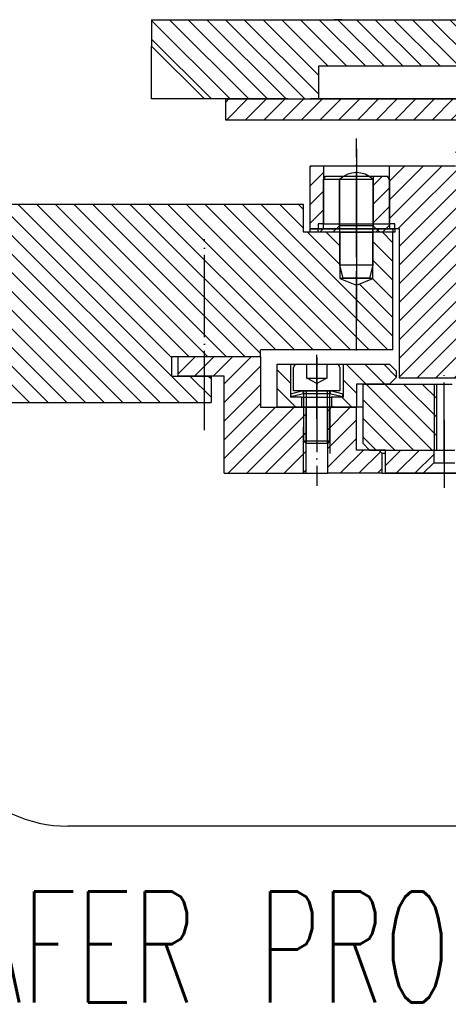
# Model space of a CAD drawing. Extents: x -1765 to 4890, y -3481 to 1222.
# Tile 24 of 98: x 804 to 869, y -2591 to -2442. Entities that reach past the tile are written whole.
import ezdxf

# ---------------------------------------------------------------- set-up
doc = ezdxf.new("R2010")
doc.units = 0
doc.linetypes.add('DASHED', pattern=[15, 7, -8])
doc.linetypes.add('DOT_CENTER', pattern=[14, 12, -1, 0, -1])
doc.layers.add('1', color=7, linetype='CONTINUOUS')
doc.styles.add('CONVERTER_1', font='txt.shx', dxfattribs={"width": 0.63})
pattern_1 = [(45, (0, 0), (-1.414213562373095, 1.4142135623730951), [])]
pattern_2 = [(135, (0, 0), (-1.4142135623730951, -1.414213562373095), [])]

# ---------------------------------------------------------------- blocks, each defined once
blk = doc.blocks.new('PC_STIFF_S__57', base_point=(1392.141215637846, -3662.945733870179))
at = {"layer": '1', "linetype": 'CONTINUOUS'}
h = blk.add_hatch(dxfattribs=at)
h.set_pattern_fill('USER', color=5, scale=2, angle=135, pattern_type=0)
h.set_pattern_definition(pattern_2)
h.paths.add_polyline_path([(855.9999999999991, -2496.951241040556), (867.099999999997, -2496.951241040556), (867.099999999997, -2506.951241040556), (856.9999999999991, -2506.951241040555), (855.9999999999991, -2505.951241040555)])
at = {"layer": '1', "color": 5, "linetype": 'DOT_CENTER'}
blk.add_line((868.299999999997, -2508.713569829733), (868.299999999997, -2495.258500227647), dxfattribs=at)
at = {"layer": '1', "color": 5, "linetype": 'CONTINUOUS'}
for p, q in [((855.9999999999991, -2505.951241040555), (855.9999999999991, -2496.951241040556)), ((855.9999999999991, -2496.951241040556), (867.099999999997, -2496.951241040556)), ((866.8000000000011, -2506.951241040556), (866.8000000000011, -2496.951241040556)), ((867.099999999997, -2496.951241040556), (869.499999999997, -2496.951241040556)), ((867.099999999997, -2496.951241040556), (867.099999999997, -2506.951241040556)), ((856.9999999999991, -2506.951241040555), (855.9999999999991, -2505.951241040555)), ((856.9999999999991, -2506.951241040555), (867.099999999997, -2506.951241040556)), ((867.099999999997, -2506.951241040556), (869.499999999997, -2506.951241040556))]:
    blk.add_line(p, q, dxfattribs=at)
blk = doc.blocks.new('SV_PROBECARD__58', base_point=(1403.591179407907, -3362.453899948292))
at = {"layer": '1', "linetype": 'CONTINUOUS'}
h = blk.add_hatch(dxfattribs=at)
h.set_pattern_fill('USER', color=1, scale=2, angle=45, pattern_type=0)
h.set_pattern_definition(pattern_1)
h.paths.add_polyline_path([(866.6999999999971, -2506.951241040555), (859.4000000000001, -2506.951241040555), (859.4000000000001, -2510.451241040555), (865.099999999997, -2510.451241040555), (866.6999999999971, -2508.851241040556)])
at = {"layer": '1', "color": 1, "linetype": 'DOT_CENTER'}
blk.add_line((868.299999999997, -2502.379786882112), (868.299999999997, -2512.654376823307), dxfattribs=at)
at = {"layer": '1', "color": 1, "linetype": 'CONTINUOUS'}
for p, q in [((859.4000000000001, -2510.451241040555), (859.4000000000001, -2506.951241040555)), ((859.4000000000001, -2506.951241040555), (866.6999999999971, -2506.951241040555)), ((866.6999999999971, -2506.951241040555), (866.6999999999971, -2508.851241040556)), ((866.6999999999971, -2506.951241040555), (869.8999999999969, -2506.951241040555)), ((866.6999999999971, -2508.851241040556), (865.099999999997, -2510.451241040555)), ((866.6999999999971, -2508.851241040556), (869.8999999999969, -2508.851241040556)), ((865.099999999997, -2510.451241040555), (859.4000000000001, -2510.451241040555)), ((871.499999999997, -2510.451241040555), (865.099999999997, -2510.451241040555))]:
    blk.add_line(p, q, dxfattribs=at)
at = {"layer": '1'}
blk.add_blockref('PC_STIFF_S__57', (1392.141215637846, -3662.945733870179), dxfattribs=at)
blk = doc.blocks.new('ISO_PLATE_POGOTOWER__85', base_point=(843, -2481.018994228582))
at = {"layer": '1', "linetype": 'CONTINUOUS'}
h = blk.add_hatch(dxfattribs=at)
h.set_pattern_fill('USER', color=3, scale=2, angle=45, pattern_type=0)
h.set_pattern_definition(pattern_1)
h.paths.add_polyline_path([(852.5, -2473.451241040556), (848, -2473.451241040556), (848, -2473.951241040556), (852.5, -2473.951241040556)])
h = blk.add_hatch(dxfattribs=at)
h.set_pattern_fill('USER', color=3, scale=2, angle=45, pattern_type=0)
h.set_pattern_definition(pattern_1)
h.paths.add_polyline_path([(860.4999999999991, -2473.451241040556), (857.5, -2473.451241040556), (857.5, -2473.951241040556), (860.4999999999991, -2473.951241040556)])
at = {"layer": '1', "color": 3, "linetype": 'DOT_CENTER'}
blk.add_line((855, -2470.233238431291), (855, -2477.980839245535), dxfattribs=at)
at = {"layer": '1', "color": 3, "linetype": 'CONTINUOUS'}
for p, q in [((848, -2473.451241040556), (852.5, -2473.451241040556)), ((848, -2473.951241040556), (848, -2473.451241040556)), ((852.5, -2473.951241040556), (848, -2473.951241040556)), ((852.5, -2473.951241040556), (852.5, -2473.451241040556)), ((852.5, -2473.451241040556), (857.5, -2473.451241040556)), ((857.5, -2473.951241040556), (852.5, -2473.951241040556)), ((857.5, -2473.951241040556), (857.5, -2473.451241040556)), ((857.5, -2473.451241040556), (860.4999999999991, -2473.451241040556)), ((860.4999999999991, -2473.951241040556), (857.5, -2473.951241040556)), ((860.4999999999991, -2473.451241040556), (860.4999999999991, -2473.951241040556))]:
    blk.add_line(p, q, dxfattribs=at)
blk = doc.blocks.new('ISOLATOR_SCR__88', base_point=(1058.824297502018, -3308.421955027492))
at = {"layer": '1', "linetype": 'CONTINUOUS'}
h = blk.add_hatch(dxfattribs=at)
h.set_pattern_fill('USER', color=1, scale=2, angle=45, pattern_type=0)
h.set_pattern_definition([(45, (80.35776740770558, 438.5699402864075), (-1.414213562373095, 1.4142135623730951), [])])
h.paths.add_polyline_path([(860, -2465.970856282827), (860, -2473.451241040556), (860.8, -2473.451241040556), (860.8, -2473.951241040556), (858.55, -2473.951241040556), (857.55, -2472.951241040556), (857.55, -2465.451241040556), (859.7, -2465.451241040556)])
at = {"layer": '1', "color": 1, "linetype": 'DOT_CENTER'}
for p, q in [((855, -2464.34774962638), (855, -2465.951241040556)), ((855, -2465.451241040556), (855, -2465.970856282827)), ((855, -2465.970856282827), (855, -2472.951241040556)), ((855, -2472.951241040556), (855, -2473.951241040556)), ((855, -2474.451241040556), (855, -2477.415701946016))]:
    blk.add_line(p, q, dxfattribs=at)
at = {"layer": '1', "color": 1, "linetype": 'CONTINUOUS'}
for p, q in [((850, -2465.970856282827), (850.3, -2465.451241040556)), ((855, -2465.970856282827), (850, -2465.970856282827)), ((850, -2473.451241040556), (850, -2465.970856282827)), ((850.3, -2465.451241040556), (852.45, -2465.451241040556)), ((852.45, -2465.451241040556), (855, -2465.451241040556)), ((855, -2465.970856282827), (855, -2465.451241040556)), ((855, -2465.451241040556), (857.55, -2465.451241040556)), ((855, -2472.951241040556), (855, -2465.970856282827)), ((857.55, -2465.451241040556), (857.55, -2472.951241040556)), ((857.55, -2465.451241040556), (859.7, -2465.451241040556)), ((860, -2465.970856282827), (859.7, -2465.451241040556)), ((860, -2465.970856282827), (860, -2473.451241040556)), ((849.2, -2473.951241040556), (849.2, -2473.451241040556)), ((849.2, -2473.451241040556), (850, -2473.451241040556)), ((851.45, -2473.951241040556), (849.2, -2473.951241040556)), ((855, -2473.451241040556), (850, -2473.451241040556)), ((855, -2473.951241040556), (851.45, -2473.951241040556)), ((857.55, -2472.951241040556), (855, -2472.951241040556)), ((855, -2473.951241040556), (855, -2472.951241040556)), ((858.55, -2473.951241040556), (855, -2473.951241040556)), ((858.55, -2473.951241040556), (857.55, -2472.951241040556)), ((860.8, -2473.951241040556), (858.55, -2473.951241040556)), ((860, -2473.451241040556), (860.8, -2473.451241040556)), ((860.8, -2473.451241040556), (860.8, -2473.951241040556))]:
    blk.add_line(p, q, dxfattribs=at)
at = {"layer": '1', "color": 1, "linetype": 'DASHED'}
for p, q in [((852.45, -2472.951241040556), (852.45, -2465.451241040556)), ((852.45, -2472.951241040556), (851.45, -2473.951241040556)), ((855, -2472.951241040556), (852.45, -2472.951241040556))]:
    blk.add_line(p, q, dxfattribs=at)
blk = doc.blocks.new('SV_POGOTOWER__90', base_point=(1283.824297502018, -3337.478711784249))
at = {"layer": '1', "linetype": 'CONTINUOUS'}
h = blk.add_hatch(dxfattribs=at)
h.set_pattern_fill('USER', color=4, scale=2, angle=45, pattern_type=0)
h.set_pattern_definition(pattern_1)
h.paths.add_polyline_path([(880.240000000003, -2459.951241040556), (870, -2459.951241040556), (870, -2463.951241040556), (860, -2463.951241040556), (860, -2472.651241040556), (860.8, -2472.651241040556), (860.799999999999, -2473.451241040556), (861.4999999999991, -2473.451241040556), (861.4999999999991, -2496.051241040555), (871.599999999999, -2496.051241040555), (871.5999999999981, -2503.951241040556), (873.602604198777, -2503.951241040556), (873.602604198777, -2499.951241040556), (873.602604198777, -2497.951241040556), (874.402604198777, -2497.451241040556), (875.202604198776, -2497.951241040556), (875.202604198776, -2499.951241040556), (875.202604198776, -2503.951241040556), (880.240000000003, -2503.951241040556), (880.240000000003, -2496.751241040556), (880.940000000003, -2496.251241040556), (881.640000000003, -2496.751241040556), (881.640000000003, -2503.951241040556), (885.3200000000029, -2503.951241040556), (885.3200000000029, -2496.751241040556), (886.0200000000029, -2496.251241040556), (886.720000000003, -2496.751241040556), (886.720000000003, -2503.951241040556), (890.400000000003, -2503.951241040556), (890.400000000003, -2496.751241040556), (891.1000000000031, -2496.251241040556), (891.8000000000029, -2496.751241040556), (891.8000000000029, -2503.951241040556), (896.3800000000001, -2503.951241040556), (896.3800000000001, -2496.751241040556), (897.0799999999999, -2496.251241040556), (897.78, -2496.751241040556), (897.78, -2503.951241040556), (898.28, -2503.951241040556), (898.28, -2459.951241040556), (897.78, -2459.951241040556), (897.78, -2466.751241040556), (897.0799999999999, -2467.251241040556), (896.3800000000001, -2466.751241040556), (896.3800000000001, -2459.951241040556), (891.8000000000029, -2459.951241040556), (891.8000000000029, -2466.751241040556), (891.1000000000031, -2467.251241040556), (890.400000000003, -2466.751241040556), (890.400000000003, -2459.951241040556), (886.720000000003, -2459.951241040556), (886.720000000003, -2466.751241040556), (886.0200000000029, -2467.251241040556), (885.3200000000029, -2466.751241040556), (885.3200000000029, -2459.951241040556), (881.640000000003, -2459.951241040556), (881.640000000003, -2466.751241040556), (880.940000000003, -2467.251241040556), (880.240000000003, -2466.751241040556)])
h = blk.add_hatch(dxfattribs=at)
h.set_pattern_fill('USER', color=4, scale=2, angle=45, pattern_type=0)
h.set_pattern_definition(pattern_1)
h.paths.add_polyline_path([(850, -2463.951241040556), (848, -2463.951241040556), (848, -2473.451241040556), (849.2, -2473.451241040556), (849.2, -2472.651241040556), (850, -2472.651241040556)])
at = {"layer": '1', "color": 4, "linetype": 'DOT_CENTER'}
blk.add_line((855, -2476.714627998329), (855, -2459.748735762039), dxfattribs=at)
at = {"layer": '1', "color": 4, "linetype": 'CONTINUOUS'}
for p, q in [((848, -2473.451241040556), (848, -2463.951241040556)), ((850, -2463.951241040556), (848, -2463.951241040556)), ((857.5, -2463.951241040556), (850, -2463.951241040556)), ((850, -2463.951241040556), (850, -2472.651241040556)), ((860, -2463.951241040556), (857.5, -2463.951241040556)), ((870, -2463.951241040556), (860, -2463.951241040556)), ((860, -2472.651241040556), (860, -2463.951241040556)), ((850, -2472.651241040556), (849.2, -2472.651241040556)), ((849.2, -2472.651241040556), (849.2, -2473.451241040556)), ((850, -2472.651241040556), (860, -2472.651241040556)), ((860.8, -2472.651241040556), (860, -2472.651241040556)), ((860.799999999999, -2473.451241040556), (860.8, -2472.651241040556)), ((849.2, -2473.451241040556), (848, -2473.451241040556)), ((858.5, -2473.451241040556), (849.2, -2473.451241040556)), ((860.799999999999, -2473.451241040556), (858.5, -2473.451241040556)), ((861.4999999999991, -2473.451241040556), (860.799999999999, -2473.451241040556)), ((861.4999999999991, -2496.051241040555), (861.4999999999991, -2473.451241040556)), ((871.599999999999, -2496.051241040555), (861.4999999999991, -2496.051241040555))]:
    blk.add_line(p, q, dxfattribs=at)
at = {"layer": '1'}
for name, p in [('ISO_PLATE_POGOTOWER__85', (843, -2481.018994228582)), ('ISOLATOR_SCR__88', (1058.824297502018, -3308.421955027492))]:
    blk.add_blockref(name, p, dxfattribs=at)
blk = doc.blocks.new('DUTBD__91', base_point=(1039.044297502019, -3293.921955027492))
at = {"layer": '1', "linetype": 'CONTINUOUS'}
h = blk.add_hatch(dxfattribs=at)
h.set_pattern_fill('USER', color=3, scale=2, angle=45, pattern_type=0)
h.set_pattern_definition(pattern_1)
h.paths.add_polyline_path([(925, -2453.751241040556), (925, -2456.951241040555), (835.22, -2456.951241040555), (835.22, -2453.751241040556)])
at = {"layer": '1', "color": 3, "linetype": 'CONTINUOUS'}
for p, q in [((835.22, -2453.751241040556), (925, -2453.751241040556)), ((835.22, -2456.951241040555), (835.22, -2453.751241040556)), ((925, -2456.951241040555), (835.22, -2456.951241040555))]:
    blk.add_line(p, q, dxfattribs=at)
blk = doc.blocks.new('SV_DUT_BO_STIFFENER__94', base_point=(1183.824297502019, -3290.721955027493))
at = {"layer": '1', "linetype": 'CONTINUOUS'}
h = blk.add_hatch(dxfattribs=at)
h.set_pattern_fill('USER', color=1, scale=2, angle=135, pattern_type=0)
h.set_pattern_definition(pattern_2)
h.paths.add_polyline_path([(824, -2445.751241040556), (824, -2441.751241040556), (837.630000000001, -2441.751241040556), (852.820000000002, -2441.751241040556), (851.6300000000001, -2441.751241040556), (909.9141079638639, -2441.751241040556), (925, -2441.751241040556), (925, -2453.751241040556), (924, -2453.751241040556), (924, -2452.251241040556), (883.3200000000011, -2452.251241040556), (883.3200000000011, -2453.751241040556), (875.9200000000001, -2453.751241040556), (875.9200000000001, -2448.751241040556), (849.3200000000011, -2448.751241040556), (849.3200000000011, -2453.751241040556), (848.0300000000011, -2453.751241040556), (844.630000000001, -2453.751241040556), (832, -2453.751241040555)])
at = {"layer": '1', "color": 1, "linetype": 'CONTINUOUS'}
for p, q in [((824, -2441.751241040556), (837.630000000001, -2441.751241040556)), ((824, -2441.751241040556), (824, -2445.751241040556)), ((837.630000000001, -2441.751241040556), (852.820000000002, -2441.751241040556)), ((852.820000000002, -2441.751241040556), (851.6300000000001, -2441.751241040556)), ((851.6300000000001, -2441.751241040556), (909.9141079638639, -2441.751241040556)), ((824, -2453.751241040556), (824, -2445.751241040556)), ((832, -2453.751241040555), (824, -2445.751241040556)), ((849.3200000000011, -2453.751241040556), (849.3200000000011, -2448.751241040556)), ((849.3200000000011, -2448.751241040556), (875.9200000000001, -2448.751241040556)), ((832, -2453.751241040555), (824, -2453.751241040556)), ((844.630000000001, -2453.751241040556), (832, -2453.751241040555)), ((844.630000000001, -2453.751241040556), (848.0300000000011, -2453.751241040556)), ((849.3200000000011, -2453.751241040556), (848.0300000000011, -2453.751241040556)), ((875.9200000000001, -2453.751241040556), (849.3200000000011, -2453.751241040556))]:
    blk.add_line(p, q, dxfattribs=at)
at = {"layer": '1'}
blk.add_blockref('DUTBD__91', (1039.044297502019, -3293.921955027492), dxfattribs=at)
blk = doc.blocks.new('SIDE_VIEW__95', base_point=(960.5502765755, -3345.858052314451))
at = {"layer": '1'}
for name, p in [('SV_DUT_BO_STIFFENER__94', (1183.824297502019, -3290.721955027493)), ('SV_POGOTOWER__90', (1283.824297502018, -3337.478711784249)), ('SV_PROBECARD__58', (1403.591179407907, -3362.453899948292))]:
    blk.add_blockref(name, p, dxfattribs=at)
blk = doc.blocks.new('PIN_IR__124', base_point=(852.5, -2484.294595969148))
at = {"layer": '1', "color": 6, "linetype": 'DOT_CENTER'}
blk.add_line((855, -2461.300936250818), (855, -2489.294595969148), dxfattribs=at)
at = {"layer": '1', "color": 6, "linetype": 'CONTINUOUS'}
for p, q in [((852.5, -2478.919447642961), (852.5, -2465.919447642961)), ((852.5, -2465.919447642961), (857.5, -2465.919447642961)), ((857.5, -2465.919447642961), (857.5, -2478.919447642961)), ((857.5, -2478.919447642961), (852.5, -2478.919447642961)), ((853, -2480.919447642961), (852.5, -2478.919447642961)), ((857.5, -2478.919447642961), (857, -2480.919447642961)), ((857, -2480.919447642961), (853, -2480.919447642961))]:
    blk.add_line(p, q, dxfattribs=at)
blk.add_arc((855, -2468.544447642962), 3.62500000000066, 46.39718102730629, 133.6028189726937, dxfattribs=at)
blk = doc.blocks.new('INSERT_RING_TSK__125', base_point=(828, -2518.751241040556))
at = {"layer": '1', "linetype": 'CONTINUOUS'}
h = blk.add_hatch(dxfattribs=at)
h.set_pattern_fill('USER', scale=2, angle=135, pattern_type=0)
h.set_pattern_definition(pattern_2)
h.paths.add_polyline_path([(847, -2469.751241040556), (847, -2473.951241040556), (852.5, -2473.951241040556), (852.5, -2480.951241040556), (855, -2481.951241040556), (857.5, -2480.951241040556), (857.5, -2473.951241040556), (860.4999999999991, -2473.951241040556), (860.4999999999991, -2491.751241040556), (840.5, -2491.751241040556), (840.5, -2492.751241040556), (827, -2492.751241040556), (827, -2495.751241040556), (833, -2495.751241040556), (833, -2499.751241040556), (785, -2499.751241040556), (785, -2480.851241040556), (770, -2480.851241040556), (770, -2469.751241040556)])
at = {"layer": '1', "color": 7, "linetype": 'CONTINUOUS'}
for p, q in [((847, -2469.751241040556), (770, -2469.751241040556)), ((847, -2473.951241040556), (847, -2469.751241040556)), ((852.5, -2473.951241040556), (847, -2473.951241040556)), ((852.5, -2473.951241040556), (852.5, -2480.951241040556)), ((852.5, -2473.951241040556), (857.5, -2473.951241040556)), ((860.4999999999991, -2473.951241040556), (857.5, -2473.951241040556)), ((857.5, -2480.951241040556), (857.5, -2473.951241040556)), ((860.4999999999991, -2491.751241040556), (860.4999999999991, -2473.951241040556)), ((852.5, -2480.951241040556), (855, -2481.951241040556)), ((857.5, -2480.951241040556), (852.5, -2480.951241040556)), ((855, -2481.951241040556), (857.5, -2480.951241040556)), ((860.4999999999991, -2491.751241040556), (840.5, -2491.751241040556)), ((840.5, -2492.751241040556), (840.5, -2491.751241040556)), ((827, -2492.751241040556), (827, -2495.751241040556)), ((827, -2492.751241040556), (840.5, -2492.751241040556)), ((827, -2495.751241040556), (833, -2495.751241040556)), ((833, -2495.751241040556), (833, -2499.751241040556)), ((785, -2499.751241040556), (833, -2499.751241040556))]:
    blk.add_line(p, q, dxfattribs=at)
at = {"layer": '1', "color": 7, "linetype": 'DOT_CENTER'}
for p, q in [((855, -2491.838055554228), (855, -2473.233238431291)), ((832, -2489.375834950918), (832, -2474.986917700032))]:
    blk.add_line(p, q, dxfattribs=at)
at = {"layer": '1'}
blk.add_blockref('PIN_IR__124', (852.5, -2484.294595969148), dxfattribs=at)
blk = doc.blocks.new('SCREW_M4__126', base_point=(845.4999999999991, -2510.451241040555))
at = {"layer": '1', "color": 1, "linetype": 'DOT_CENTER'}
for p, q in [((848.9999999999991, -2492.939429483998), (848.9999999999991, -2495.250561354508)), ((848.9999999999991, -2495.250561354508), (848.9999999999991, -2506.451241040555))]:
    blk.add_line(p, q, dxfattribs=at)
at = {"layer": '1', "color": 7, "linetype": 'CONTINUOUS'}
for p, q in [((845.4999999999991, -2497.951241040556), (845.4999999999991, -2494.451241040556)), ((845.9999999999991, -2493.951241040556), (847.4999999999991, -2493.951241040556)), ((847.4999999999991, -2493.951241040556), (850.4999999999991, -2493.951241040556)), ((850.4999999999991, -2493.951241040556), (851.9999999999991, -2493.951241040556)), ((852.4999999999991, -2494.451241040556), (852.4999999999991, -2497.951241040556)), ((846.9999999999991, -2497.951241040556), (845.4999999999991, -2497.951241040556)), ((847.399999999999, -2497.951241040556), (846.9999999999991, -2497.951241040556)), ((846.9999999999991, -2497.951241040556), (846.9999999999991, -2500.451241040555)), ((850.599999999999, -2497.951241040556), (847.399999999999, -2497.951241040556)), ((850.9999999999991, -2497.951241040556), (850.599999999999, -2497.951241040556)), ((852.4999999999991, -2497.951241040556), (850.9999999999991, -2497.951241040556)), ((850.9999999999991, -2500.451241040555), (850.9999999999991, -2497.951241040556)), ((846.9999999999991, -2500.451241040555), (846.9999999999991, -2505.551241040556)), ((850.9999999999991, -2505.551241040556), (850.9999999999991, -2500.451241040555)), ((846.9999999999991, -2505.551241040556), (850.9999999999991, -2505.551241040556)), ((847.399999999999, -2505.951241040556), (846.9999999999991, -2505.551241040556)), ((850.9999999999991, -2505.551241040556), (850.599999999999, -2505.951241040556)), ((850.599999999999, -2505.951241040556), (847.399999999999, -2505.951241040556))]:
    blk.add_line(p, q, dxfattribs=at)
at = {"layer": '1', "color": 1, "linetype": 'DASHED'}
for p, q in [((847.4999999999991, -2496.051241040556), (847.4999999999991, -2493.951241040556)), ((850.4999999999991, -2493.951241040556), (850.4999999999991, -2496.051241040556)), ((847.4999999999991, -2496.051241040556), (850.4999999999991, -2496.051241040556)), ((848.9999999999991, -2496.851241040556), (847.4999999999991, -2496.051241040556)), ((850.4999999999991, -2496.051241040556), (848.9999999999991, -2496.851241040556)), ((847.399999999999, -2497.951241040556), (847.399999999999, -2500.451241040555)), ((850.599999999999, -2500.451241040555), (850.599999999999, -2497.951241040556)), ((847.399999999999, -2500.451241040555), (847.399999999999, -2505.951241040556)), ((850.599999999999, -2505.951241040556), (850.599999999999, -2500.451241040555))]:
    blk.add_line(p, q, dxfattribs=at)
at = {"layer": '1', "color": 7, "linetype": 'CONTINUOUS'}
for centre, start, end in [((845.9999999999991, -2494.451241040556), 90, 180), ((851.9999999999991, -2494.451241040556), 0, 90)]:
    blk.add_arc(centre, 0.5, start, end, dxfattribs=at)
blk = doc.blocks.new('SPRING_WASHER__127', base_point=(844.9999999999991, -2499.548306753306))
at = {"layer": '1', "linetype": 'CONTINUOUS'}
h = blk.add_hatch(dxfattribs=at)
h.set_pattern_fill('USER', color=3, scale=2, angle=45, pattern_type=0)
h.set_pattern_definition(pattern_1)
h.paths.add_polyline_path([(846.902985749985, -2497.975494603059), (846.9999999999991, -2498.363551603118), (845.0970142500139, -2498.839298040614), (844.9999999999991, -2498.451241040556)])
h = blk.add_hatch(dxfattribs=at)
h.set_pattern_fill('USER', color=3, scale=2, angle=45, pattern_type=0)
h.set_pattern_definition(pattern_1)
h.paths.add_polyline_path([(852.9999999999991, -2498.451241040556), (852.902985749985, -2498.839298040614), (850.9999999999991, -2498.363551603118), (851.0970142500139, -2497.975494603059)])
at = {"layer": '1', "color": 3, "linetype": 'CONTINUOUS'}
for p, q in [((846.902985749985, -2497.975494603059), (844.9999999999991, -2498.451241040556)), ((846.902985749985, -2497.975494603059), (848.9999999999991, -2497.975494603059)), ((846.9999999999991, -2498.363551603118), (846.902985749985, -2497.975494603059)), ((848.9999999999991, -2497.975494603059), (851.0970142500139, -2497.975494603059)), ((851.0970142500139, -2497.975494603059), (850.9999999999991, -2498.363551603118)), ((852.9999999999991, -2498.451241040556), (851.0970142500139, -2497.975494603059)), ((844.9999999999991, -2498.451241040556), (845.0970142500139, -2498.839298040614)), ((845.0970142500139, -2498.839298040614), (846.9999999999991, -2498.363551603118)), ((846.9999999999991, -2498.363551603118), (848.9999999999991, -2498.363551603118)), ((848.9999999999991, -2498.363551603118), (850.9999999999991, -2498.363551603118)), ((850.9999999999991, -2498.363551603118), (852.902985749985, -2498.839298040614)), ((852.902985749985, -2498.839298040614), (852.9999999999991, -2498.451241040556))]:
    blk.add_line(p, q, dxfattribs=at)
at = {"layer": '1', "color": 3, "linetype": 'DOT_CENTER'}
blk.add_line((848.9999999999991, -2497.137531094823), (848.9999999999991, -2499.548306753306), dxfattribs=at)
blk = doc.blocks.new('CLAMP_PC__128', base_point=(842.9999999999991, -2502.204585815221))
at = {"layer": '1', "linetype": 'CONTINUOUS'}
h = blk.add_hatch(dxfattribs=at)
h.set_pattern_fill('USER', color=1, scale=2, angle=135, pattern_type=0)
h.set_pattern_definition(pattern_2)
h.paths.add_polyline_path([(844.9999999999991, -2493.951241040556), (844.9999999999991, -2498.951241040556), (846.7499999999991, -2498.951241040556), (846.7499999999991, -2500.451241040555), (842.9999999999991, -2500.451241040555), (842.9999999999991, -2493.951241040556)])
h = blk.add_hatch(dxfattribs=at)
h.set_pattern_fill('USER', color=1, scale=2, angle=135, pattern_type=0)
h.set_pattern_definition(pattern_2)
h.paths.add_polyline_path([(859.9999999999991, -2493.951241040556), (860.9999999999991, -2494.951241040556), (860.9999999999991, -2495.951241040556), (859.9999999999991, -2496.951241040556), (854.9999999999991, -2496.951241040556), (854.9999999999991, -2500.451241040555), (851.2499999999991, -2500.451241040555), (851.2499999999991, -2498.951241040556), (852.9999999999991, -2498.951241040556), (852.9999999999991, -2493.951241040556)])
at = {"layer": '1', "color": 1, "linetype": 'DOT_CENTER'}
blk.add_line((848.9999999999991, -2502.204585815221), (848.9999999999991, -2492.534545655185), dxfattribs=at)
at = {"layer": '1', "color": 1, "linetype": 'CONTINUOUS'}
for p, q in [((842.9999999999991, -2493.951241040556), (844.9999999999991, -2493.951241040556)), ((842.9999999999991, -2500.451241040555), (842.9999999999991, -2493.951241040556)), ((844.9999999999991, -2493.951241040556), (852.9999999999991, -2493.951241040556)), ((844.9999999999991, -2493.951241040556), (844.9999999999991, -2498.951241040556)), ((852.9999999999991, -2493.951241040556), (859.9999999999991, -2493.951241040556)), ((852.9999999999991, -2493.951241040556), (852.9999999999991, -2498.951241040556)), ((860.9999999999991, -2494.951241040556), (859.9999999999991, -2493.951241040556)), ((860.9999999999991, -2494.951241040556), (860.9999999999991, -2495.951241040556)), ((859.9999999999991, -2496.951241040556), (860.9999999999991, -2495.951241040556)), ((854.9999999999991, -2496.951241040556), (854.9999999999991, -2500.451241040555)), ((859.9999999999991, -2496.951241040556), (854.9999999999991, -2496.951241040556)), ((846.7499999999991, -2498.951241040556), (844.9999999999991, -2498.951241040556)), ((846.7499999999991, -2498.951241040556), (851.2499999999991, -2498.951241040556)), ((846.7499999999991, -2500.451241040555), (846.7499999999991, -2498.951241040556)), ((851.2499999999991, -2498.951241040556), (851.2499999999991, -2500.451241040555)), ((852.9999999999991, -2498.951241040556), (851.2499999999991, -2498.951241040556)), ((846.7499999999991, -2500.451241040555), (842.9999999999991, -2500.451241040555)), ((851.2499999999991, -2500.451241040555), (846.7499999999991, -2500.451241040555)), ((854.9999999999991, -2500.451241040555), (851.2499999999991, -2500.451241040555))]:
    blk.add_line(p, q, dxfattribs=at)
at = {"layer": '1'}
for name, p in [('SCREW_M4__126', (845.4999999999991, -2510.451241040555)), ('SPRING_WASHER__127', (844.9999999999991, -2499.548306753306))]:
    blk.add_blockref(name, p, dxfattribs=at)
blk = doc.blocks.new('PCC_S__132', base_point=(828, -2511.751241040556))
at = {"layer": '1', "linetype": 'CONTINUOUS'}
h = blk.add_hatch(dxfattribs=at)
h.set_pattern_fill('USER', color=3, scale=2, angle=45, pattern_type=0)
h.set_pattern_definition(pattern_1)
h.paths.add_polyline_path([(847.399999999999, -2500.451241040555), (840.5, -2500.451241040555), (840.5, -2492.751241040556), (828, -2492.751241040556), (828, -2495.751241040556), (835, -2495.751241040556), (835, -2510.451241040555), (847.399999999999, -2510.451241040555)])
h = blk.add_hatch(dxfattribs=at)
h.set_pattern_fill('USER', color=3, scale=2, angle=45, pattern_type=0)
h.set_pattern_definition(pattern_1)
h.paths.add_polyline_path([(854.9999999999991, -2500.451241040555), (854.9999999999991, -2506.951241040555), (858.399999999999, -2506.951241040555), (858.899999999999, -2507.451241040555), (858.899999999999, -2510.451241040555), (850.599999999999, -2510.451241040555), (850.599999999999, -2500.451241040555)])
at = {"layer": '1', "color": 3, "linetype": 'DOT_CENTER'}
for p, q in [((832, -2503.922099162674), (832, -2480.613722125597)), ((848.9999999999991, -2495.250561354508), (848.9999999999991, -2512.335890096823))]:
    blk.add_line(p, q, dxfattribs=at)
at = {"layer": '1', "color": 3, "linetype": 'CONTINUOUS'}
for p, q in [((828, -2492.751241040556), (840.5, -2492.751241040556)), ((828, -2495.751241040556), (828, -2492.751241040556)), ((840.5, -2492.751241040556), (840.5, -2500.451241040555)), ((835, -2495.751241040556), (828, -2495.751241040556)), ((835, -2510.451241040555), (835, -2495.751241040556)), ((840.5, -2500.451241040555), (847.399999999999, -2500.451241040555)), ((847.399999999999, -2510.451241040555), (847.399999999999, -2500.451241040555)), ((847.399999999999, -2500.451241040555), (850.599999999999, -2500.451241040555)), ((850.599999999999, -2500.451241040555), (850.599999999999, -2510.451241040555)), ((850.599999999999, -2500.451241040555), (854.9999999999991, -2500.451241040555)), ((855.9999999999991, -2500.451241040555), (854.9999999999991, -2500.451241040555)), ((854.9999999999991, -2506.951241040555), (854.9999999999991, -2500.451241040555)), ((858.399999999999, -2506.951241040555), (854.9999999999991, -2506.951241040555)), ((859.4000000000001, -2506.951241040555), (858.399999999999, -2506.951241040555)), ((858.399999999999, -2506.951241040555), (858.899999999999, -2507.451241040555)), ((858.899999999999, -2510.451241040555), (858.899999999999, -2507.451241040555)), ((859.4000000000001, -2507.451241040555), (858.899999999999, -2507.451241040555)), ((835, -2510.451241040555), (847.399999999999, -2510.451241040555)), ((847.399999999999, -2510.451241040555), (850.599999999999, -2510.451241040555)), ((858.899999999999, -2510.451241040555), (850.599999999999, -2510.451241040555)), ((858.899999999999, -2510.451241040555), (1101.100000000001, -2510.451241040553))]:
    blk.add_line(p, q, dxfattribs=at)
at = {"layer": '1', "color": 3, "linetype": 'DASHED'}
for p, q in [((846.9999999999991, -2510.451241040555), (846.9999999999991, -2500.451241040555)), ((850.9999999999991, -2500.451241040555), (850.9999999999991, -2510.451241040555))]:
    blk.add_line(p, q, dxfattribs=at)
at = {"layer": '1'}
blk.add_blockref('CLAMP_PC__128', (842.9999999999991, -2502.204585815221), dxfattribs=at)
blk = doc.blocks.new('TSK_APM90__133', base_point=(720, -2520.158101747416))
at = {"layer": '1'}
for name, p in [('INSERT_RING_TSK__125', (828, -2518.751241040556)), ('PCC_S__132', (828, -2511.751241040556))]:
    blk.add_blockref(name, p, dxfattribs=at)
blk = doc.blocks.new('TEXT__134', base_point=(386.9344624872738, -2611.056874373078))
at = {"layer": '1', "color": 1, "linetype": 'CONTINUOUS'}
blk.add_line((975, -2563.913938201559), (811.3391547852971, -2563.913938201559), dxfattribs=at)
blk.add_arc((811.3391547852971, -2543.913938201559), 20.00000000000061, -140.06117351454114, -90, dxfattribs=at)
at = {"layer": '1', "color": 1, "style": 'CONVERTER_1', "width": 0.63}
blk.add_text('WAFER PROBER INTERFACE WITH POGO TOWER', height=16.8, dxfattribs=at).set_placement((785.3495893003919, -2590.594626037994))
blk = doc.blocks.new('WPIF_TSK__135', base_point=(1017.82429750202, -3712.742495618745))
at = {"layer": '1'}
for name, p in [('TEXT__134', (386.9344624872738, -2611.056874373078)), ('TSK_APM90__133', (720, -2520.158101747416)), ('SIDE_VIEW__95', (960.5502765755, -3345.858052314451))]:
    blk.add_blockref(name, p, dxfattribs=at)
blk = doc.blocks.new('C-E2803-62282-1S11B__136', base_point=(980, -2449.251241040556))
at = {"layer": '1'}
blk.add_blockref('WPIF_TSK__135', (1017.82429750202, -3712.742495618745), dxfattribs=at)

msp = doc.modelspace()

# ---------------------------------------------------------------- block references
at = {"layer": '1'}
msp.add_blockref('C-E2803-62282-1S11B__136', (980, -2449.251241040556), dxfattribs=at)

doc.saveas('drawing.dxf')
